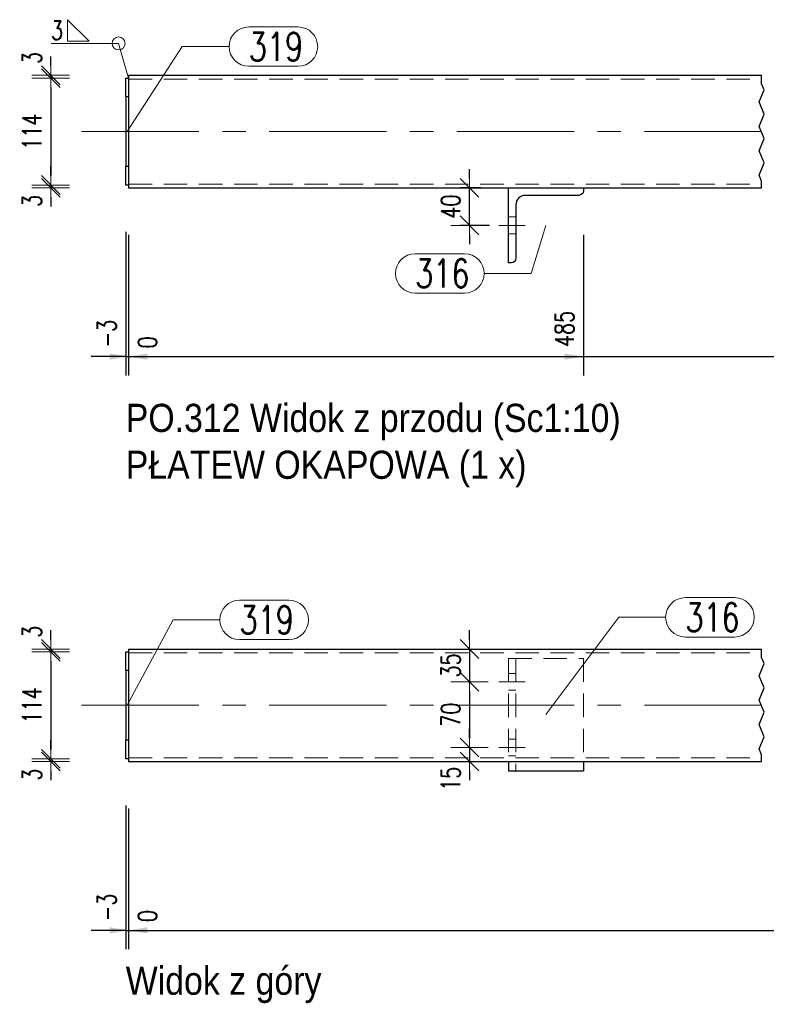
# Model space of a CAD drawing. Header units: millimetres. Extents: x -122 to 731, y 8645 to 9314.
# Tile 5 of 40: x 14 to 93, y 8839 to 8944. Entities that reach past the tile are written whole.
import ezdxf

# ---------------------------------------------------------------- set-up
doc = ezdxf.new("R2010")
doc.units = ezdxf.units.MM
doc.header["$LTSCALE"] = 10
doc.linetypes.add('HIDDEN', pattern=[0.375, 0.25, -0.125])
doc.linetypes.add('MITTE', pattern=[2, 1.25, -0.25, 0.25, -0.25])
doc.layers.get('Defpoints').update_dxf_attribs({"color": 1})
for name, color, linetype, lineweight in [('PS_DIM', 4, 'Continuous', 13), ('PS_Hidden', 2, 'HIDDEN', 9), ('PS_Mid', 5, 'MITTE', 15), ('PS_Pos', 1, 'Continuous', 15), ('PS_Shape', 161, 'Continuous', 30), ('PS_SOLID', 7, 'Continuous', 30), ('PS_TEXT', 3, 'Continuous', 18), ('PS_Weld', 1, 'Continuous', 9)]:
    doc.layers.add(name, color=color, linetype=linetype, lineweight=lineweight)
doc.styles.add('gil', font='txt', dxfattribs={"width": 0.9})
doc.styles.add('simplex', font='simplex.shx', dxfattribs={"width": 0.75})
doc.dimstyles.new('1_10_GŁ_DS1-LS10', dxfattribs={"dimtxt": 2, "dimasz": 2, "dimexe": 2, "dimexo": 5, "dimgap": 1, "dimtad": 1, "dimjust": 4, "dimdec": 0, "dimlfac": 10, "dimtxsty": 'simplex', "dimblk1": 'NONE', "dimsah": 1, "dimcen": 2, "dimclrd": 256, "dimclre": 256, "dimclrt": 3, "dimadec": 1, "dimazin": 0, "dimtfac": 1, "dimtdec": 0, "dimtmove": 2, "dimatfit": 3, "dimfxl": 1, "dimarcsym": 0})
doc.dimstyles.new('1_10_PRZ', dxfattribs={"dimtxt": 2, "dimasz": 1, "dimexe": 2, "dimexo": 5, "dimgap": 1, "dimtad": 1, "dimdec": 0, "dimlfac": 10, "dimtxsty": 'simplex', "dimblk": 'dimznak', "dimcen": 2, "dimse1": 1, "dimse2": 1, "dimclrt": 3, "dimadec": 1, "dimazin": 0, "dimtfac": 1, "dimtdec": 0, "dimtix": 1, "dimtmove": 2, "dimatfit": 3, "dimldrblk": 'dim-grot', "dimfxl": 1, "dimarcsym": 0})
doc.dimstyles.new('1_10_SC', dxfattribs={"dimtxt": 2, "dimasz": 1, "dimexe": 1, "dimexo": 1, "dimgap": 1, "dimtad": 1, "dimdec": 0, "dimlfac": 10, "dimtxsty": 'simplex', "dimblk": 'dimznak', "dimcen": 2, "dimclrd": 256, "dimclre": 256, "dimclrt": 3, "dimadec": 1, "dimazin": 0, "dimtfac": 1, "dimtdec": 0, "dimtix": 1, "dimtmove": 2, "dimatfit": 3, "dimldrblk": 'dim-grot', "dimfxl": 1, "dimarcsym": 0})

# ---------------------------------------------------------------- blocks, each defined once
blk = doc.blocks.new('*D217')
at = {"layer": 'Defpoints', "color": 0, "transparency": 16777216}
for p in [(24.85, 8926.08), (25.15, 8925.78), (25.15, 8907.78)]:
    blk.add_point(p, dxfattribs=at)
at = {"layer": 'PS_DIM', "lineweight": -2, "transparency": 16777216}
for p, q in [((24.85, 8921.08), (24.85, 8905.78)), ((25.15, 8920.78), (25.15, 8905.78)), ((24.85, 8907.78), (22.85, 8907.78)), ((24.85, 8907.78), (25.15, 8907.78)), ((27.15, 8907.78), (29.15, 8907.78))]:
    blk.add_line(p, q, dxfattribs=at)
at = {"layer": 'PS_DIM', "transparency": 16777216}
blk.add_solid([(27.15, 8908.12), (27.15, 8907.45), (25.15, 8907.78)], dxfattribs=at)
at = {"layer": 'PS_DIM', "color": 3, "transparency": 16777216, "insert": (22.83, 8910.23), "char_height": 2, "attachment_point": 5, "rotation": 90, "style": 'simplex'}
blk.add_mtext('-3', dxfattribs=at)
blk = doc.blocks.new('_None')
blk = doc.blocks.new('*D218')
at = {"layer": 'Defpoints', "color": 0, "transparency": 16777216}
for p in [(25.15, 8925.78), (25.15, 8925.78), (25.15, 8907.78)]:
    blk.add_point(p, dxfattribs=at)
at = {"layer": 'PS_DIM', "lineweight": -2, "transparency": 16777216}
for p, q in [((25.15, 8920.78), (25.15, 8905.78)), ((25.15, 8920.78), (25.15, 8905.78)), ((23.15, 8907.78), (21.15, 8907.78)), ((25.15, 8907.78), (27.15, 8907.78))]:
    blk.add_line(p, q, dxfattribs=at)
at = {"layer": 'PS_DIM', "transparency": 16777216}
blk.add_solid([(23.15, 8908.12), (23.15, 8907.45), (25.15, 8907.78)], dxfattribs=at)
at = {"layer": 'PS_DIM', "color": 3, "transparency": 16777216, "insert": (27.17, 8909.3), "char_height": 2, "attachment_point": 5, "rotation": 90, "style": 'simplex'}
blk.add_mtext('0', dxfattribs=at)
blk = doc.blocks.new('*D219')
at = {"layer": 'Defpoints', "color": 0, "transparency": 16777216}
for p in [(25.15, 8925.78), (73.65, 8925.78), (73.65, 8907.78)]:
    blk.add_point(p, dxfattribs=at)
at = {"layer": 'PS_DIM', "lineweight": -2, "transparency": 16777216}
for p, q in [((25.15, 8920.78), (25.15, 8905.78)), ((73.65, 8920.78), (73.65, 8905.78)), ((25.15, 8907.78), (71.65, 8907.78))]:
    blk.add_line(p, q, dxfattribs=at)
at = {"layer": 'PS_DIM', "transparency": 16777216}
blk.add_solid([(71.65, 8908.12), (71.65, 8907.45), (73.65, 8907.78)], dxfattribs=at)
at = {"layer": 'PS_DIM', "color": 3, "transparency": 16777216, "insert": (71.63, 8910.73), "char_height": 2, "attachment_point": 5, "rotation": 90, "style": 'simplex'}
blk.add_mtext('485', dxfattribs=at)
blk = doc.blocks.new('*D220')
at = {"layer": 'Defpoints', "color": 0, "transparency": 16777216}
for p in [(128.15, 8928.58), (25.15, 8925.78), (128.15, 8907.78)]:
    blk.add_point(p, dxfattribs=at)
at = {"layer": 'PS_DIM', "lineweight": -2, "transparency": 16777216}
for p, q in [((128.15, 8923.58), (128.15, 8905.78)), ((25.15, 8920.78), (25.15, 8905.78)), ((25.15, 8907.78), (126.15, 8907.78))]:
    blk.add_line(p, q, dxfattribs=at)
at = {"layer": 'PS_DIM', "transparency": 16777216}
blk.add_solid([(126.15, 8908.12), (126.15, 8907.45), (128.15, 8907.78)], dxfattribs=at)
at = {"layer": 'PS_DIM', "color": 3, "transparency": 16777216, "insert": (126.13, 8911.45), "char_height": 2, "attachment_point": 5, "rotation": 90, "style": 'simplex'}
blk.add_mtext('3425', dxfattribs=at)
blk = doc.blocks.new('*D221')
at = {"layer": 'Defpoints', "color": 0, "transparency": 16777216}
for p in [(25.15, 8925.78), (178.56, 8925.63), (178.56, 8907.78)]:
    blk.add_point(p, dxfattribs=at)
at = {"layer": 'PS_DIM', "lineweight": -2, "transparency": 16777216}
for p, q in [((25.15, 8920.78), (25.15, 8905.78)), ((178.56, 8920.63), (178.56, 8905.78)), ((25.15, 8907.78), (176.56, 8907.78))]:
    blk.add_line(p, q, dxfattribs=at)
at = {"layer": 'PS_DIM', "transparency": 16777216}
blk.add_solid([(176.56, 8908.12), (176.56, 8907.45), (178.56, 8907.78)], dxfattribs=at)
at = {"layer": 'PS_DIM', "color": 3, "transparency": 16777216, "insert": (176.54, 8911.45), "char_height": 2, "attachment_point": 5, "rotation": 90, "style": 'simplex'}
blk.add_mtext('6385', dxfattribs=at)
blk = doc.blocks.new('*D222')
at = {"layer": 'Defpoints', "color": 0, "transparency": 16777216}
for p in [(25.15, 8925.78), (219.26, 8925.78), (219.26, 8907.78)]:
    blk.add_point(p, dxfattribs=at)
at = {"layer": 'PS_DIM', "lineweight": -2, "transparency": 16777216}
for p, q in [((25.15, 8920.78), (25.15, 8905.78)), ((219.26, 8920.78), (219.26, 8905.78)), ((25.15, 8907.78), (217.26, 8907.78))]:
    blk.add_line(p, q, dxfattribs=at)
at = {"layer": 'PS_DIM', "transparency": 16777216}
blk.add_solid([(217.26, 8908.12), (217.26, 8907.45), (219.26, 8907.78)], dxfattribs=at)
at = {"layer": 'PS_DIM', "color": 3, "transparency": 16777216, "insert": (217.24, 8911.45), "char_height": 2, "attachment_point": 5, "rotation": 90, "style": 'simplex'}
blk.add_mtext('7790', dxfattribs=at)
blk = doc.blocks.new('*D223')
at = {"layer": 'Defpoints', "color": 0, "transparency": 16777216}
for p in [(25.15, 8925.78), (220.46, 8920.78), (220.46, 8907.78)]:
    blk.add_point(p, dxfattribs=at)
at = {"layer": 'PS_DIM', "lineweight": -2, "transparency": 16777216}
for p, q in [((25.15, 8920.78), (25.15, 8905.78)), ((220.46, 8915.78), (220.46, 8905.78)), ((25.15, 8907.78), (218.46, 8907.78))]:
    blk.add_line(p, q, dxfattribs=at)
at = {"layer": 'PS_DIM', "transparency": 16777216}
blk.add_solid([(218.46, 8908.12), (218.46, 8907.45), (220.46, 8907.78)], dxfattribs=at)
at = {"layer": 'PS_DIM', "color": 3, "transparency": 16777216, "insert": (222.48, 8911.45), "char_height": 2, "attachment_point": 5, "rotation": 90, "style": 'simplex'}
blk.add_mtext('7802', dxfattribs=at)
blk = doc.blocks.new('*D224')
at = {"layer": 'Defpoints', "color": 0, "transparency": 16777216}
for p in [(24.85, 8864.9), (25.15, 8864.6), (25.15, 8846.6)]:
    blk.add_point(p, dxfattribs=at)
at = {"layer": 'PS_DIM', "lineweight": -2, "transparency": 16777216}
for p, q in [((24.85, 8859.9), (24.85, 8844.6)), ((25.15, 8859.6), (25.15, 8844.6)), ((24.85, 8846.6), (22.85, 8846.6)), ((24.85, 8846.6), (25.15, 8846.6)), ((27.15, 8846.6), (29.15, 8846.6))]:
    blk.add_line(p, q, dxfattribs=at)
at = {"layer": 'PS_DIM', "transparency": 16777216}
blk.add_solid([(27.15, 8846.93), (27.15, 8846.26), (25.15, 8846.6)], dxfattribs=at)
at = {"layer": 'PS_DIM', "color": 3, "transparency": 16777216, "insert": (22.83, 8849.04), "char_height": 2, "attachment_point": 5, "rotation": 90, "style": 'simplex'}
blk.add_mtext('-3', dxfattribs=at)
blk = doc.blocks.new('*D225')
at = {"layer": 'Defpoints', "color": 0, "transparency": 16777216}
for p in [(25.15, 8864.6), (25.15, 8864.6), (25.15, 8846.6)]:
    blk.add_point(p, dxfattribs=at)
at = {"layer": 'PS_DIM', "lineweight": -2, "transparency": 16777216}
for p, q in [((25.15, 8859.6), (25.15, 8844.6)), ((25.15, 8859.6), (25.15, 8844.6)), ((23.15, 8846.6), (21.15, 8846.6)), ((25.15, 8846.6), (27.15, 8846.6))]:
    blk.add_line(p, q, dxfattribs=at)
at = {"layer": 'PS_DIM', "transparency": 16777216}
blk.add_solid([(23.15, 8846.93), (23.15, 8846.26), (25.15, 8846.6)], dxfattribs=at)
at = {"layer": 'PS_DIM', "color": 3, "transparency": 16777216, "insert": (27.17, 8848.12), "char_height": 2, "attachment_point": 5, "rotation": 90, "style": 'simplex'}
blk.add_mtext('0', dxfattribs=at)
blk = doc.blocks.new('*D226')
at = {"layer": 'Defpoints', "color": 0, "transparency": 16777216}
for p in [(25.15, 8864.6), (115.65, 8860.1), (115.65, 8846.6)]:
    blk.add_point(p, dxfattribs=at)
at = {"layer": 'PS_DIM', "lineweight": -2, "transparency": 16777216}
for p, q in [((25.15, 8859.6), (25.15, 8844.6)), ((115.65, 8855.1), (115.65, 8844.6)), ((25.15, 8846.6), (113.65, 8846.6))]:
    blk.add_line(p, q, dxfattribs=at)
at = {"layer": 'PS_DIM', "transparency": 16777216}
blk.add_solid([(113.65, 8846.93), (113.65, 8846.26), (115.65, 8846.6)], dxfattribs=at)
at = {"layer": 'PS_DIM', "color": 3, "transparency": 16777216, "insert": (113.63, 8850.26), "char_height": 2, "attachment_point": 5, "rotation": 90, "style": 'simplex'}
blk.add_mtext('3300', dxfattribs=at)
blk = doc.blocks.new('*D227')
at = {"layer": 'Defpoints', "color": 0, "transparency": 16777216}
for p in [(25.15, 8864.6), (125.65, 8860.1), (125.65, 8846.6)]:
    blk.add_point(p, dxfattribs=at)
at = {"layer": 'PS_DIM', "lineweight": -2, "transparency": 16777216}
for p, q in [((25.15, 8859.6), (25.15, 8844.6)), ((125.65, 8855.1), (125.65, 8844.6)), ((25.15, 8846.6), (123.65, 8846.6))]:
    blk.add_line(p, q, dxfattribs=at)
at = {"layer": 'PS_DIM', "transparency": 16777216}
blk.add_solid([(123.65, 8846.93), (123.65, 8846.26), (125.65, 8846.6)], dxfattribs=at)
at = {"layer": 'PS_DIM', "color": 3, "transparency": 16777216, "insert": (123.63, 8850.26), "char_height": 2, "attachment_point": 5, "rotation": 90, "style": 'simplex'}
blk.add_mtext('3400', dxfattribs=at)
blk = doc.blocks.new('*D228')
at = {"layer": 'Defpoints', "color": 0, "transparency": 16777216}
for p in [(25.15, 8864.6), (220.46, 8859.6), (220.46, 8846.6)]:
    blk.add_point(p, dxfattribs=at)
at = {"layer": 'PS_DIM', "lineweight": -2, "transparency": 16777216}
for p, q in [((25.15, 8859.6), (25.15, 8844.6)), ((220.46, 8854.6), (220.46, 8844.6)), ((25.15, 8846.6), (218.46, 8846.6))]:
    blk.add_line(p, q, dxfattribs=at)
at = {"layer": 'PS_DIM', "transparency": 16777216}
blk.add_solid([(218.46, 8846.93), (218.46, 8846.26), (220.46, 8846.6)], dxfattribs=at)
at = {"layer": 'PS_DIM', "color": 3, "transparency": 16777216, "insert": (218.44, 8850.26), "char_height": 2, "attachment_point": 5, "rotation": 90, "style": 'simplex'}
blk.add_mtext('7802', dxfattribs=at)
blk = doc.blocks.new('dimznak')
at = {"color": 0}
for points in [[(0, 2), (0, -2)], [(-2, 0), (2, 0)]]:
    blk.add_lwpolyline(points, dxfattribs=at)
at = {"color": 2}
blk.add_lwpolyline([(1, 1), (-1, -1)], dxfattribs=at)
blk = doc.blocks.new('*D233')
at = {"layer": 'Defpoints', "color": 0, "transparency": 16777216}
for p in [(61.5, 8925.78), (63.72, 8925.78), (64.65, 8921.78)]:
    blk.add_point(p, dxfattribs=at)
at = {"layer": 'PS_DIM', "lineweight": -2, "transparency": 16777216}
for p, q in [((61.5, 8926.78), (61.5, 8927.78)), ((62.72, 8925.78), (60.5, 8925.78)), ((61.5, 8921.78), (61.5, 8925.78)), ((63.65, 8921.78), (60.5, 8921.78)), ((61.5, 8920.78), (61.5, 8919.78))]:
    blk.add_line(p, q, dxfattribs=at)
for p, rotation in [((61.5, 8925.78), 270), ((61.5, 8921.78), 90)]:
    blk.add_blockref('dimznak', p, dxfattribs=dict(at, rotation=rotation))
at = {"layer": 'PS_DIM', "color": 3, "transparency": 16777216, "insert": (59.5, 8923.78), "char_height": 2, "attachment_point": 5, "rotation": 90, "style": 'simplex'}
blk.add_mtext('40', dxfattribs=at)
blk = doc.blocks.new('dim-grot')
blk.add_hatch(color=256).paths.add_polyline_path([(0, 0), (-2, 0.5), (-2, -0.5)])
blk.add_lwpolyline([(0, 0), (-2, 0.5), (-2, -0.5), (0, 0)])
blk = doc.blocks.new('*D237')
at = {"layer": 'Defpoints', "color": 0, "transparency": 16777216}
for p in [(64.33, 8876.6), (61.5, 8873.1), (64.65, 8873.1)]:
    blk.add_point(p, dxfattribs=at)
at = {"layer": 'PS_DIM', "color": 0, "lineweight": -2, "transparency": 16777216}
for p, q in [((61.5, 8877.6), (61.5, 8878.6)), ((61.5, 8876.6), (61.5, 8873.1)), ((61.5, 8872.1), (61.5, 8871.1))]:
    blk.add_line(p, q, dxfattribs=at)
for p, rotation in [((61.5, 8876.6), 270), ((61.5, 8873.1), 90)]:
    blk.add_blockref('dimznak', p, dxfattribs=dict(at, rotation=rotation))
at = {"layer": 'PS_DIM', "color": 3, "transparency": 16777216, "insert": (59.5, 8874.85), "char_height": 2, "attachment_point": 5, "rotation": 90, "style": 'simplex'}
blk.add_mtext('35', dxfattribs=at)
blk = doc.blocks.new('*D238')
at = {"layer": 'Defpoints', "color": 0, "transparency": 16777216}
for p in [(64.65, 8873.1), (61.5, 8866.1), (64.65, 8866.1)]:
    blk.add_point(p, dxfattribs=at)
at = {"layer": 'PS_DIM', "color": 0, "lineweight": -2, "transparency": 16777216}
blk.add_line((61.5, 8872.1), (61.5, 8867.1), dxfattribs=at)
for p, rotation in [((61.5, 8873.1), 90), ((61.5, 8866.1), 270)]:
    blk.add_blockref('dimznak', p, dxfattribs=dict(at, rotation=rotation))
at = {"layer": 'PS_DIM', "color": 3, "transparency": 16777216, "insert": (59.5, 8869.6), "char_height": 2, "attachment_point": 5, "rotation": 90, "style": 'simplex'}
blk.add_mtext('70', dxfattribs=at)
blk = doc.blocks.new('*D239')
at = {"layer": 'Defpoints', "color": 0, "transparency": 16777216}
for p in [(64.65, 8866.1), (61.5, 8864.6), (64.02, 8864.6)]:
    blk.add_point(p, dxfattribs=at)
at = {"layer": 'PS_DIM', "color": 0, "lineweight": -2, "transparency": 16777216}
for p, q in [((61.5, 8867.1), (61.5, 8868.1)), ((61.5, 8866.1), (61.5, 8864.6)), ((61.5, 8863.6), (61.5, 8862.6))]:
    blk.add_line(p, q, dxfattribs=at)
for p, rotation in [((61.5, 8866.1), 270), ((61.5, 8864.6), 90)]:
    blk.add_blockref('dimznak', p, dxfattribs=dict(at, rotation=rotation))
at = {"layer": 'PS_DIM', "color": 3, "transparency": 16777216, "insert": (59.5, 8862.76), "char_height": 2, "attachment_point": 5, "rotation": 90, "style": 'simplex'}
blk.add_mtext('15', dxfattribs=at)
blk = doc.blocks.new('*D332')
at = {"layer": 'Defpoints', "color": 0, "transparency": 16777216}
for p in [(25.15, 8937.78), (16.85, 8937.48), (25.15, 8937.48)]:
    blk.add_point(p, dxfattribs=at)
at = {"layer": 'PS_DIM', "color": 0, "lineweight": -2, "transparency": 16777216}
for p, q in [((16.85, 8938.78), (16.85, 8939.78)), ((16.85, 8937.78), (16.85, 8937.48)), ((16.85, 8936.48), (16.85, 8935.48))]:
    blk.add_line(p, q, dxfattribs=at)
for p, rotation in [((16.85, 8937.78), 270), ((16.85, 8937.48), 90)]:
    blk.add_blockref('dimznak', p, dxfattribs=dict(at, rotation=rotation))
at = {"layer": 'PS_DIM', "color": 3, "transparency": 16777216, "insert": (14.85, 8939.63), "char_height": 2, "attachment_point": 5, "rotation": 90, "style": 'simplex'}
blk.add_mtext('3', dxfattribs=at)
blk = doc.blocks.new('*D333')
at = {"layer": 'Defpoints', "color": 0, "transparency": 16777216}
for p in [(25.15, 8937.48), (16.85, 8926.08), (24.85, 8926.08)]:
    blk.add_point(p, dxfattribs=at)
at = {"layer": 'PS_DIM', "color": 0, "lineweight": -2, "transparency": 16777216}
blk.add_line((16.85, 8936.48), (16.85, 8927.08), dxfattribs=at)
for p, rotation in [((16.85, 8937.48), 90), ((16.85, 8926.08), 270)]:
    blk.add_blockref('dimznak', p, dxfattribs=dict(at, rotation=rotation))
at = {"layer": 'PS_DIM', "color": 3, "transparency": 16777216, "insert": (14.85, 8931.78), "char_height": 2, "attachment_point": 5, "rotation": 90, "style": 'simplex'}
blk.add_mtext('114', dxfattribs=at)
blk = doc.blocks.new('*D334')
at = {"layer": 'Defpoints', "color": 0, "transparency": 16777216}
for p in [(16.85, 8925.78), (24.85, 8926.08), (25.15, 8925.78)]:
    blk.add_point(p, dxfattribs=at)
at = {"layer": 'PS_DIM', "color": 0, "lineweight": -2, "transparency": 16777216}
for p, q in [((16.85, 8927.08), (16.85, 8928.08)), ((16.85, 8926.08), (16.85, 8925.78)), ((16.85, 8924.78), (16.85, 8923.78))]:
    blk.add_line(p, q, dxfattribs=at)
for p, rotation in [((16.85, 8926.08), 270), ((16.85, 8925.78), 90)]:
    blk.add_blockref('dimznak', p, dxfattribs=dict(at, rotation=rotation))
at = {"layer": 'PS_DIM', "color": 3, "transparency": 16777216, "insert": (14.85, 8924.39), "char_height": 2, "attachment_point": 5, "rotation": 90, "style": 'simplex'}
blk.add_mtext('3', dxfattribs=at)
blk = doc.blocks.new('*D335')
at = {"layer": 'Defpoints', "color": 0, "transparency": 16777216}
for p in [(16.85, 8876.3), (25.15, 8876.6), (25.15, 8876.3)]:
    blk.add_point(p, dxfattribs=at)
at = {"layer": 'PS_DIM', "color": 0, "lineweight": -2, "transparency": 16777216}
for p, q in [((16.85, 8877.6), (16.85, 8878.6)), ((16.85, 8876.6), (16.85, 8876.3)), ((16.85, 8875.3), (16.85, 8874.3))]:
    blk.add_line(p, q, dxfattribs=at)
for p, rotation in [((16.85, 8876.6), 270), ((16.85, 8876.3), 90)]:
    blk.add_blockref('dimznak', p, dxfattribs=dict(at, rotation=rotation))
at = {"layer": 'PS_DIM', "color": 3, "transparency": 16777216, "insert": (14.85, 8878.44), "char_height": 2, "attachment_point": 5, "rotation": 90, "style": 'simplex'}
blk.add_mtext('3', dxfattribs=at)
blk = doc.blocks.new('*D336')
at = {"layer": 'Defpoints', "color": 0, "transparency": 16777216}
for p in [(25.15, 8876.3), (16.85, 8864.9), (24.85, 8864.9)]:
    blk.add_point(p, dxfattribs=at)
at = {"layer": 'PS_DIM', "color": 0, "lineweight": -2, "transparency": 16777216}
blk.add_line((16.85, 8875.3), (16.85, 8865.9), dxfattribs=at)
for p, rotation in [((16.85, 8876.3), 90), ((16.85, 8864.9), 270)]:
    blk.add_blockref('dimznak', p, dxfattribs=dict(at, rotation=rotation))
at = {"layer": 'PS_DIM', "color": 3, "transparency": 16777216, "insert": (14.85, 8870.6), "char_height": 2, "attachment_point": 5, "rotation": 90, "style": 'simplex'}
blk.add_mtext('114', dxfattribs=at)
blk = doc.blocks.new('*D337')
at = {"layer": 'Defpoints', "color": 0, "transparency": 16777216}
for p in [(16.85, 8864.6), (24.85, 8864.9), (25.15, 8864.6)]:
    blk.add_point(p, dxfattribs=at)
at = {"layer": 'PS_DIM', "color": 0, "lineweight": -2, "transparency": 16777216}
for p, q in [((16.85, 8865.9), (16.85, 8866.9)), ((16.85, 8864.9), (16.85, 8864.6)), ((16.85, 8863.6), (16.85, 8862.6))]:
    blk.add_line(p, q, dxfattribs=at)
for p, rotation in [((16.85, 8864.9), 270), ((16.85, 8864.6), 90)]:
    blk.add_blockref('dimznak', p, dxfattribs=dict(at, rotation=rotation))
at = {"layer": 'PS_DIM', "color": 3, "transparency": 16777216, "insert": (14.85, 8863.2), "char_height": 2, "attachment_point": 5, "rotation": 90, "style": 'simplex'}
blk.add_mtext('3', dxfattribs=at)
blk = doc.blocks.new('*X422')
at = {"color": 1}
for p, q in [((92.65, 8936.89), (92.65, 8937.78)), ((92.93, 8936.24), (92.65, 8936.89)), ((92.38, 8934.94), (92.93, 8936.24)), ((92.93, 8933.64), (92.38, 8934.94)), ((92.38, 8932.34), (92.93, 8933.64)), ((92.93, 8931.04), (92.38, 8932.34)), ((92.38, 8929.74), (92.93, 8931.04)), ((92.93, 8928.44), (92.38, 8929.74)), ((92.38, 8927.14), (92.93, 8928.44)), ((92.65, 8926.49), (92.38, 8927.14)), ((92.65, 8925.78), (92.65, 8926.49))]:
    blk.add_line(p, q, dxfattribs=at)
at = {"layer": 'PS_Hidden', "color": 2, "linetype": 'HIDDEN'}
for p, q in [((25.15, 8937.38), (92.65, 8937.38)), ((25.15, 8926.18), (92.65, 8926.18)), ((66.45, 8922.68), (65.65, 8922.68)), ((66.45, 8920.88), (65.65, 8920.88))]:
    blk.add_line(p, q, dxfattribs=at)
at = {"layer": 'PS_Mid', "color": 5, "linetype": 'MITTE'}
for p, q in [((20.15, 8931.78), (92.65, 8931.78)), ((64.65, 8921.78), (67.45, 8921.78)), ((64.65, 8921.78), (67.45, 8921.78))]:
    blk.add_line(p, q, dxfattribs=at)
at = {"layer": 'PS_SOLID', "color": 7, "linetype": 'Continuous'}
for p, q in [((25.15, 8937.78), (25.15, 8925.78)), ((25.15, 8937.78), (92.65, 8937.78)), ((24.85, 8937.48), (25.15, 8937.48)), ((24.85, 8935.48), (24.85, 8937.48)), ((25.15, 8935.48), (24.85, 8935.48)), ((24.85, 8935.48), (24.85, 8928.08)), ((24.85, 8926.08), (24.85, 8928.08)), ((24.85, 8928.08), (25.15, 8928.08)), ((25.15, 8926.08), (24.85, 8926.08)), ((25.15, 8925.78), (65.65, 8925.78)), ((65.65, 8925.78), (73.65, 8925.78)), ((65.65, 8917.78), (65.65, 8925.78)), ((73.65, 8925.78), (73.65, 8925.48)), ((73.65, 8925.78), (92.65, 8925.78)), ((73.15, 8924.98), (67.45, 8924.98)), ((66.45, 8923.98), (66.45, 8918.28)), ((65.95, 8917.78), (65.65, 8917.78))]:
    blk.add_line(p, q, dxfattribs=at)
at = {"layer": 'PS_SOLID', "extrusion": (0, 0, -1)}
for centre in [(-73.15, 8925.48), (-65.95, 8918.28)]:
    blk.add_arc(centre, 0.5, 180, 270, dxfattribs=at)
at = {"layer": 'PS_SOLID'}
blk.add_arc((67.45, 8923.98), 1, 90, 180, dxfattribs=at)
blk = doc.blocks.new('*X426')
at = {"color": 1}
for p, q in [((37.97, 8942.94), (43.22, 8942.94)), ((25, 8931.78), (30.87, 8940.84)), ((30.87, 8940.84), (35.87, 8940.84)), ((37.97, 8938.74), (43.22, 8938.74))]:
    blk.add_line(p, q, dxfattribs=at)
for centre, start, end in [((37.97, 8940.84), 90, 270), ((43.22, 8940.84), 270, 90)]:
    blk.add_arc(centre, 2.1, start, end, dxfattribs=at)
at = {"color": 2, "style": 'simplex', "width": 0.75}
blk.add_text('319', height=3, dxfattribs=at).set_placement((37.97, 8939.34))
blk = doc.blocks.new('*X427')
at = {"color": 1}
for p, q in [((69.65, 8921.78), (68.07, 8916.66)), ((55.72, 8918.76), (60.97, 8918.76)), ((63.07, 8916.66), (68.07, 8916.66)), ((55.72, 8914.56), (60.97, 8914.56))]:
    blk.add_line(p, q, dxfattribs=at)
for centre, start, end in [((55.72, 8916.66), 90, 270), ((60.97, 8916.66), 270, 90)]:
    blk.add_arc(centre, 2.1, start, end, dxfattribs=at)
at = {"color": 2, "style": 'simplex', "width": 0.75}
blk.add_text('316', height=3, dxfattribs=at).set_placement((55.72, 8915.16))
blk = doc.blocks.new('*X430')
at = {"color": 3, "style": 'gil', "width": 0.9}
for s, p in [('PO.312 Widok z przodu (Sc1:10)', (24.85, 8899.75)), ('PŁATEW OKAPOWA (1 x)', (24.85, 8894.75))]:
    blk.add_text(s, height=3, dxfattribs=at).set_placement(p)
blk = doc.blocks.new('*X431')
at = {"color": 1}
for p, q in [((92.65, 8875.7), (92.65, 8876.6)), ((92.38, 8873.75), (92.93, 8875.05)), ((92.93, 8875.05), (92.65, 8875.7)), ((92.93, 8872.45), (92.38, 8873.75)), ((92.38, 8871.15), (92.93, 8872.45)), ((92.93, 8869.85), (92.38, 8871.15)), ((92.38, 8868.55), (92.93, 8869.85)), ((92.93, 8867.25), (92.38, 8868.55)), ((92.38, 8865.95), (92.93, 8867.25)), ((92.65, 8865.3), (92.38, 8865.95)), ((92.65, 8864.6), (92.65, 8865.3))]:
    blk.add_line(p, q, dxfattribs=at)
at = {"layer": 'PS_Hidden', "color": 2, "linetype": 'HIDDEN'}
for p, q in [((25.15, 8876.2), (92.65, 8876.2)), ((65.65, 8875.6), (73.65, 8875.6)), ((65.65, 8875.6), (65.65, 8864.6)), ((66.45, 8875.6), (66.45, 8863.6)), ((73.65, 8875.6), (73.65, 8864.6)), ((66.45, 8874), (65.65, 8874)), ((66.45, 8872.2), (65.65, 8872.2)), ((66.45, 8867), (65.65, 8867)), ((25.15, 8865), (92.65, 8865)), ((66.45, 8865.2), (65.65, 8865.2))]:
    blk.add_line(p, q, dxfattribs=at)
at = {"layer": 'PS_Mid', "color": 5, "linetype": 'MITTE'}
for p, q in [((64.65, 8873.1), (67.45, 8873.1)), ((20.15, 8870.6), (92.65, 8870.6)), ((64.65, 8866.1), (67.45, 8866.1))]:
    blk.add_line(p, q, dxfattribs=at)
at = {"layer": 'PS_SOLID', "color": 7, "linetype": 'Continuous'}
for p, q in [((24.85, 8874.3), (24.85, 8876.3)), ((24.85, 8876.3), (25.15, 8876.3)), ((25.15, 8876.6), (25.15, 8864.6)), ((25.15, 8876.6), (92.65, 8876.6)), ((25.15, 8874.3), (24.85, 8874.3)), ((24.85, 8874.3), (24.85, 8866.9)), ((24.85, 8866.9), (25.15, 8866.9)), ((24.85, 8864.9), (24.85, 8866.9)), ((25.15, 8864.9), (24.85, 8864.9)), ((25.15, 8864.6), (92.65, 8864.6)), ((65.65, 8864.6), (65.65, 8863.6)), ((73.65, 8864.6), (73.65, 8863.6)), ((65.65, 8863.6), (73.65, 8863.6))]:
    blk.add_line(p, q, dxfattribs=at)
blk = doc.blocks.new('*X435')
at = {"color": 1}
for p, q in [((36.99, 8881.81), (42.24, 8881.81)), ((25, 8870.6), (29.89, 8879.71)), ((29.89, 8879.71), (34.89, 8879.71)), ((36.99, 8877.61), (42.24, 8877.61))]:
    blk.add_line(p, q, dxfattribs=at)
for centre, start, end in [((36.99, 8879.71), 90, 270), ((42.24, 8879.71), 270, 90)]:
    blk.add_arc(centre, 2.1, start, end, dxfattribs=at)
at = {"color": 2, "style": 'simplex', "width": 0.75}
blk.add_text('319', height=3, dxfattribs=at).set_placement((36.99, 8878.21))
blk = doc.blocks.new('*X436')
at = {"color": 1}
for p, q in [((84.52, 8882.08), (89.77, 8882.08)), ((69.65, 8869.6), (77.42, 8879.98)), ((77.42, 8879.98), (82.42, 8879.98)), ((84.52, 8877.88), (89.77, 8877.88))]:
    blk.add_line(p, q, dxfattribs=at)
for centre, start, end in [((84.52, 8879.98), 90, 270), ((89.77, 8879.98), 270, 90)]:
    blk.add_arc(centre, 2.1, start, end, dxfattribs=at)
at = {"color": 2, "style": 'simplex', "width": 0.75}
blk.add_text('316', height=3, dxfattribs=at).set_placement((84.52, 8878.48))
blk = doc.blocks.new('*X439')
at = {"color": 3, "style": 'gil', "width": 0.9}
blk.add_text('Widok z góry', height=3, dxfattribs=at).set_placement((24.85, 8839.73))
blk = doc.blocks.new('*X510')
at = {"color": 3}
for p, q in [((20.94, 8941.41), (18.64, 8943.71)), ((18.64, 8943.71), (18.64, 8941.41)), ((18.64, 8941.41), (20.94, 8941.41))]:
    blk.add_line(p, q, dxfattribs=at)
at = {"color": 9}
for p in [(16.88, 8941.18), (25.15, 8937.48)]:
    blk.add_line(p, (24.09, 8941.18), dxfattribs=at)
blk.add_circle((24.09, 8941.18), 0.69, dxfattribs=at)
at = {"color": 2, "style": 'simplex', "width": 0.75}
blk.add_text('3', height=2, dxfattribs=at).set_placement((16.88, 8941.58))

msp = doc.modelspace()

# ---------------------------------------------------------------- block references
at = {"layer": 'PS_Pos'}
for name in ['*X426', '*X427', '*X435', '*X436']:
    msp.add_blockref(name, (0, 0), dxfattribs=at)
at = {"layer": 'PS_Shape', "color": 232}
for name in ['*X422', '*X431']:
    msp.add_blockref(name, (0, 0), dxfattribs=at)
at = {"layer": 'PS_TEXT'}
for name in ['*X430', '*X439']:
    msp.add_blockref(name, (0, 0), dxfattribs=at)
at = {"layer": 'PS_Weld'}
msp.add_blockref('*X510', (0, 0), dxfattribs=at)

# ---------------------------------------------------------------- dimensions: what is measured, and where the dimension line sits
at = {"layer": 'PS_DIM'}
for base, p1, p2, picture, middle in [((16.85, 8937.48), (25.15, 8937.78), (25.15, 8937.48), '*D332', (14.85, 8939.63)), ((16.85, 8925.78), (24.85, 8926.08), (25.15, 8925.78), '*D334', (14.85, 8924.39)), ((16.85, 8876.3), (25.15, 8876.6), (25.15, 8876.3), '*D335', (14.85, 8878.44)), ((61.5, 8864.6), (64.65, 8866.1), (64.02, 8864.6), '*D239', (59.5, 8862.76)), ((16.85, 8864.6), (24.85, 8864.9), (25.15, 8864.6), '*D337', (14.85, 8863.2))]:
    dim = msp.add_linear_dim(base=base, p1=p1, p2=p2, angle=90, dimstyle='1_10_PRZ', dxfattribs=at)
    dim.commit()
    dim.dimension.update_dxf_attribs({"geometry": picture, "text_midpoint": middle, "dimtype": 128})
for base, p1, p2, dimstyle, picture, middle in [((16.85, 8926.08), (25.15, 8937.48), (24.85, 8926.08), '1_10_PRZ', '*D333', (14.85, 8931.78)), ((61.5, 8925.78), (64.65, 8921.78), (63.72, 8925.78), '1_10_SC', '*D233', (59.5, 8923.78)), ((16.85, 8864.9), (25.15, 8876.3), (24.85, 8864.9), '1_10_PRZ', '*D336', (14.85, 8870.6)), ((61.5, 8873.1), (64.33, 8876.6), (64.65, 8873.1), '1_10_PRZ', '*D237', (59.5, 8874.85)), ((61.5, 8866.1), (64.65, 8873.1), (64.65, 8866.1), '1_10_PRZ', '*D238', (59.5, 8869.6))]:
    dim = msp.add_linear_dim(base=base, p1=p1, p2=p2, angle=90, dimstyle=dimstyle, dxfattribs=at)
    dim.commit()
    dim.dimension.update_dxf_attribs({"geometry": picture, "text_midpoint": middle})
for base, p1, p2, text, picture, middle in [((128.15, 8907.78), (25.15, 8925.78), (128.15, 8928.58), '3425', '*D220', (126.13, 8911.45)), ((25.15, 8907.78), (25.15, 8925.78), (25.15, 8925.78), '0', '*D218', (27.17, 8909.3)), ((25.15, 8907.78), (24.85, 8926.08), (25.15, 8925.78), '-3', '*D217', (22.83, 8910.23)), ((178.56, 8907.78), (25.15, 8925.78), (178.56, 8925.63), '6385', '*D221', (176.54, 8911.45)), ((219.26, 8907.78), (25.15, 8925.78), (219.26, 8925.78), '7790', '*D222', (217.24, 8911.45)), ((220.46, 8907.78), (25.15, 8925.78), (220.46, 8920.78), '7802', '*D223', (222.48, 8911.45)), ((25.15, 8846.6), (25.15, 8864.6), (25.15, 8864.6), '0', '*D225', (27.17, 8848.12)), ((25.15, 8846.6), (24.85, 8864.9), (25.15, 8864.6), '-3', '*D224', (22.83, 8849.04)), ((115.65, 8846.6), (25.15, 8864.6), (115.65, 8860.1), '3300', '*D226', (113.63, 8850.26)), ((125.65, 8846.6), (25.15, 8864.6), (125.65, 8860.1), '3400', '*D227', (123.63, 8850.26)), ((220.46, 8846.6), (25.15, 8864.6), (220.46, 8859.6), '7802', '*D228', (218.44, 8850.26))]:
    dim = msp.add_linear_dim(base=base, p1=p1, p2=p2, text=text, dimstyle='1_10_GŁ_DS1-LS10', dxfattribs=at)
    dim.commit()
    dim.dimension.update_dxf_attribs({"geometry": picture, "text_midpoint": middle, "dimtype": 128, "text_rotation": 90})
dim = msp.add_linear_dim(base=(73.65, 8907.78), p1=(25.15, 8925.78), p2=(73.65, 8925.78), dimstyle='1_10_GŁ_DS1-LS10', dxfattribs=at)
dim.commit()
dim.dimension.update_dxf_attribs({"geometry": '*D219', "text_midpoint": (71.63, 8910.73), "dimtype": 128, "text_rotation": 90})

doc.saveas('drawing.dxf')
